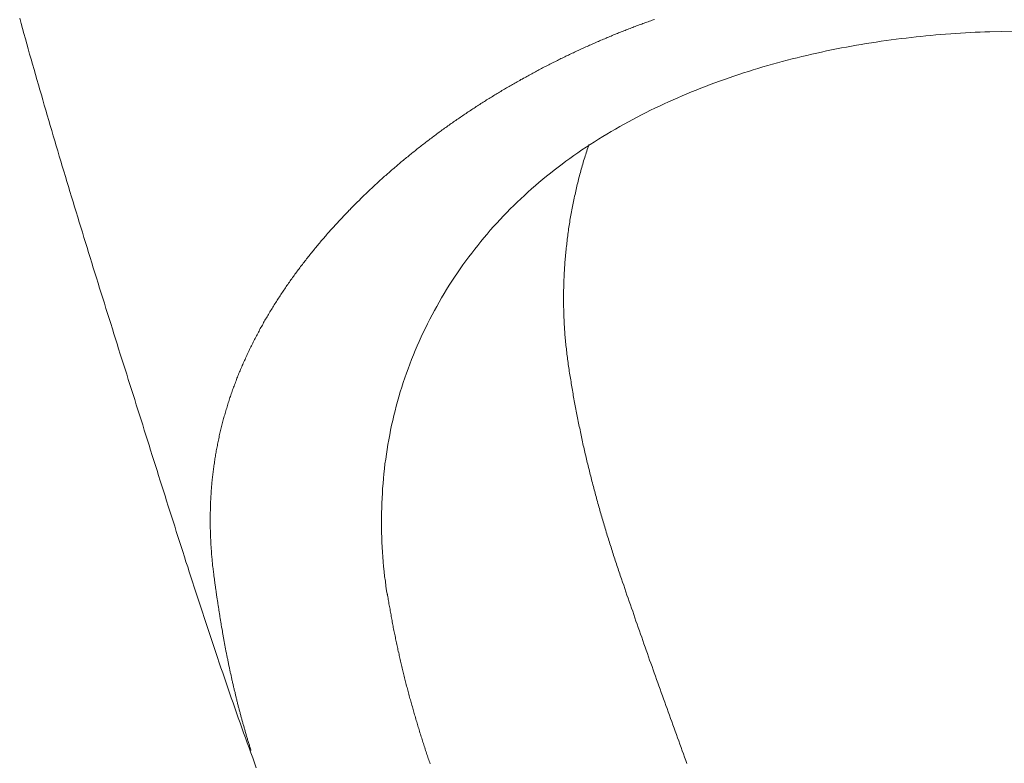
# Model space of a CAD drawing. Header units: millimetres. Extents: x -2274 to 12297, y -16157 to 26321.
# Tile 230 of 256: x -500 to -492, y -840 to -833. Entities that reach past the tile are written whole.
import ezdxf

# ---------------------------------------------------------------- set-up
doc = ezdxf.new("R2010")
doc.units = ezdxf.units.MM

msp = doc.modelspace()

# ---------------------------------------------------------------- linework, layer by layer
at = {"color": 253, "linetype": 'ByBlock', "lineweight": 13}
msp.add_lwpolyline([(-485.1129, -833.2492, 0.00723), (-491.8735, -833.3469)], format="xyb", dxfattribs=at)
at = {"color": 253, "lineweight": 13}
for points in [[(-498.3085, -839.8046, 0), (-498.3245, -839.7609, 0), (-498.3405, -839.7172, 0), (-498.3565, -839.6734, 0), (-498.3725, -839.6296, 0), (-498.3885, -839.5858, 0), (-498.4035, -839.542, 0), (-498.4195, -839.4981, 0), (-498.4355, -839.4542, 0), (-498.4505, -839.4103, 0), (-498.4665, -839.3664, 0), (-498.4815, -839.3224, 0), (-498.4975, -839.2785, 0), (-498.5125, -839.2345, 0), (-498.5285, -839.1905, 0), (-498.5435, -839.1464, 0), (-498.5585, -839.1024, 0), (-498.5735, -839.0583, 0), (-498.5885, -839.0142, 0), (-498.6035, -838.9701, 0), (-498.6185, -838.926, 0), (-498.6335, -838.8819, 0), (-498.6485, -838.8377, 0), (-498.6635, -838.7936, 0), (-498.6785, -838.7494, 0), (-498.6935, -838.7052, 0), (-498.7085, -838.661, 0), (-498.7225, -838.6167, 0), (-498.7375, -838.5725, 0), (-498.7525, -838.5282, 0), (-498.7665, -838.484, 0), (-498.7815, -838.4397, 0), (-498.7955, -838.3954, 0), (-498.8105, -838.3511, 0), (-498.8245, -838.3067, 0), (-498.8395, -838.2624, 0), (-498.8535, -838.2181, 0), (-498.8675, -838.1737, 0), (-498.8825, -838.1294, 0), (-498.8965, -838.085, 0), (-498.9105, -838.0406, 0), (-498.9255, -837.9962, 0), (-498.9395, -837.9518, 0), (-498.9535, -837.9074, 0), (-498.9675, -837.863, 0), (-498.9825, -837.8186, 0), (-498.9965, -837.7742, 0), (-499.0105, -837.7298, 0), (-499.0245, -837.6853, 0), (-499.0385, -837.6409, 0), (-499.0525, -837.5964, 0), (-499.0665, -837.552, 0), (-499.0805, -837.5075, 0), (-499.0955, -837.4631, 0), (-499.1095, -837.4186, 0), (-499.1235, -837.3742, 0), (-499.1375, -837.3297, 0), (-499.1515, -837.2852, 0), (-499.1655, -837.2408, 0), (-499.1795, -837.1963, 0), (-499.1935, -837.1518, 0), (-499.2075, -837.1074, 0), (-499.2215, -837.0629, 0), (-499.2355, -837.0184, 0), (-499.2495, -836.974, 0), (-499.2635, -836.9295, 0), (-499.2775, -836.885, 0), (-499.2915, -836.8406, 0), (-499.3055, -836.7961, 0), (-499.3195, -836.7516, 0), (-499.3335, -836.7072, 0), (-499.3475, -836.6627, 0), (-499.3615, -836.6182, 0), (-499.3755, -836.5738, 0), (-499.3895, -836.5293, 0), (-499.4035, -836.4849, 0), (-499.4175, -836.4404, 0), (-499.4315, -836.3959, 0), (-499.4455, -836.3515, 0), (-499.4605, -836.307, 0), (-499.4745, -836.2625, 0), (-499.4885, -836.2181, 0), (-499.5025, -836.1736, 0), (-499.5165, -836.1291, 0), (-499.5295, -836.0847, 0), (-499.5435, -836.0402, 0), (-499.5575, -835.9957, 0), (-499.5715, -835.9512, 0), (-499.5855, -835.9068, 0), (-499.5995, -835.8623, 0), (-499.6135, -835.8178, 0), (-499.6275, -835.7733, 0), (-499.6415, -835.7288, 0), (-499.6555, -835.6843, 0), (-499.6695, -835.6398, 0), (-499.6835, -835.5953, 0), (-499.6965, -835.5508, 0), (-499.7105, -835.5063, 0), (-499.7245, -835.4618, 0), (-499.7385, -835.4173, 0), (-499.7525, -835.3727, 0), (-499.7655, -835.3282, 0), (-499.7795, -835.2837, 0), (-499.7935, -835.2391, 0), (-499.8075, -835.1946, 0), (-499.8205, -835.1501, 0), (-499.8345, -835.1055, 0), (-499.8485, -835.0609, 0), (-499.8615, -835.0164, 0), (-499.8755, -834.9718, 0), (-499.8895, -834.9272, 0), (-499.9025, -834.8827, 0), (-499.9165, -834.8381, 0), (-499.9295, -834.7935, 0), (-499.9435, -834.7489, 0), (-499.9565, -834.7043, 0), (-499.9705, -834.6596, 0), (-499.9835, -834.615, 0), (-499.9975, -834.5704, 0), (-500.0105, -834.5258, 0), (-500.0235, -834.4811, 0), (-500.0375, -834.4365, 0), (-500.0505, -834.3918, 0), (-500.0635, -834.3471, 0), (-500.0765, -834.3024, 0), (-500.0905, -834.2578, 0), (-500.1035, -834.2131, 0), (-500.1165, -834.1684, 0), (-500.1295, -834.1236, 0), (-500.1425, -834.0789, 0), (-500.1555, -834.0342, 0), (-500.1685, -833.9895, 0), (-500.1815, -833.9447, 0), (-500.1945, -833.8999, 0), (-500.2075, -833.8552, 0), (-500.2205, -833.8104, 0), (-500.2335, -833.7656, 0), (-500.2465, -833.7208, 0), (-500.2585, -833.676, 0), (-500.2715, -833.6312, 0), (-500.2845, -833.5863, 0), (-500.2975, -833.5415, 0), (-500.3095, -833.4966, 0), (-500.3225, -833.4518, 0), (-500.3345, -833.4069, 0), (-500.3475, -833.362, 0), (-500.3595, -833.3171, 0), (-500.3725, -833.2722, 0), (-500.3845, -833.2273, 0)], [(-494.8145, -833.2374, 0), (-494.8255, -833.2414, 0), (-494.8365, -833.2454, 0), (-494.8485, -833.2495, 0), (-494.8595, -833.2535, 0), (-494.8705, -833.2576, 0), (-494.8825, -833.2617, 0), (-494.8935, -833.2659, 0), (-494.9045, -833.27, 0), (-494.9165, -833.2741, 0), (-494.9275, -833.2783, 0), (-494.9385, -833.2825, 0), (-494.9495, -833.2867, 0), (-494.9615, -833.2909, 0), (-494.9725, -833.2952, 0), (-494.9835, -833.2994, 0), (-494.9955, -833.3037, 0), (-495.0065, -833.308, 0), (-495.0175, -833.3123, 0), (-495.0285, -833.3167, 0), (-495.0395, -833.321, 0), (-495.0515, -833.3254, 0), (-495.0625, -833.3298, 0), (-495.0735, -833.3342, 0), (-495.0845, -833.3386, 0), (-495.0955, -833.343, 0), (-495.1075, -833.3475, 0), (-495.1185, -833.3519, 0), (-495.1295, -833.3564, 0), (-495.1405, -833.3609, 0), (-495.1515, -833.3654, 0), (-495.1625, -833.37, 0), (-495.1745, -833.3745, 0), (-495.1855, -833.3791, 0), (-495.1965, -833.3837, 0), (-495.2075, -833.3883, 0), (-495.2185, -833.3929, 0), (-495.2295, -833.3976, 0), (-495.2405, -833.4023, 0), (-495.2515, -833.4069, 0), (-495.2625, -833.4116, 0), (-495.2745, -833.4164, 0), (-495.2855, -833.4211, 0), (-495.2965, -833.4258, 0), (-495.3075, -833.4306, 0), (-495.3185, -833.4354, 0), (-495.3295, -833.4402, 0), (-495.3405, -833.445, 0), (-495.3515, -833.4499, 0), (-495.3625, -833.4547, 0), (-495.3735, -833.4596, 0), (-495.3845, -833.4645, 0), (-495.3955, -833.4694, 0), (-495.4065, -833.4743, 0), (-495.4175, -833.4793, 0), (-495.4285, -833.4842, 0), (-495.4395, -833.4892, 0), (-495.4505, -833.4942, 0), (-495.4615, -833.4992, 0), (-495.4725, -833.5042, 0), (-495.4835, -833.5093, 0), (-495.4935, -833.5144, 0), (-495.5045, -833.5194, 0), (-495.5155, -833.5245, 0), (-495.5265, -833.5297, 0), (-495.5375, -833.5348, 0), (-495.5485, -833.54, 0), (-495.5595, -833.5451, 0), (-495.5705, -833.5503, 0), (-495.5815, -833.5555, 0), (-495.5915, -833.5608, 0), (-495.6025, -833.566, 0), (-495.6135, -833.5713, 0), (-495.6245, -833.5765, 0), (-495.6355, -833.5818, 0), (-495.6455, -833.5871, 0), (-495.6565, -833.5925, 0), (-495.6675, -833.5978, 0), (-495.6785, -833.6032, 0), (-495.6895, -833.6086, 0), (-495.6995, -833.614, 0), (-495.7105, -833.6194, 0), (-495.7215, -833.6248, 0), (-495.7325, -833.6303, 0), (-495.7425, -833.6358, 0), (-495.7535, -833.6412, 0), (-495.7645, -833.6467, 0), (-495.7745, -833.6523, 0), (-495.7855, -833.6578, 0), (-495.7965, -833.6634, 0), (-495.8065, -833.669, 0), (-495.8175, -833.6745, 0), (-495.8285, -833.6802, 0), (-495.8385, -833.6858, 0), (-495.8495, -833.6914, 0), (-495.8605, -833.6971, 0), (-495.8705, -833.7028, 0), (-495.8815, -833.7085, 0), (-495.8915, -833.7142, 0), (-495.9025, -833.7199, 0), (-495.9135, -833.7257, 0), (-495.9235, -833.7315, 0), (-495.9345, -833.7372, 0), (-495.9445, -833.7431, 0), (-495.9555, -833.7489, 0), (-495.9655, -833.7547, 0), (-495.9765, -833.7606, 0), (-495.9865, -833.7664, 0), (-495.9975, -833.7723, 0), (-496.0075, -833.7782, 0), (-496.0185, -833.7842, 0), (-496.0285, -833.7901, 0), (-496.0395, -833.7961, 0), (-496.0495, -833.8021, 0), (-496.0605, -833.8081, 0), (-496.0705, -833.8141, 0), (-496.0815, -833.8201, 0), (-496.0915, -833.8262, 0), (-496.1015, -833.8322, 0), (-496.1125, -833.8383, 0), (-496.1225, -833.8444, 0), (-496.1325, -833.8505, 0), (-496.1435, -833.8567, 0), (-496.1535, -833.8628, 0), (-496.1635, -833.869, 0), (-496.1745, -833.8752, 0), (-496.1845, -833.8814, 0), (-496.1945, -833.8876, 0), (-496.2055, -833.8939, 0), (-496.2155, -833.9001, 0), (-496.2255, -833.9064, 0), (-496.2365, -833.9127, 0), (-496.2465, -833.919, 0), (-496.2565, -833.9253, 0), (-496.2665, -833.9317, 0), (-496.2765, -833.9381, 0), (-496.2875, -833.9444, 0), (-496.2975, -833.9508, 0), (-496.3075, -833.9573, 0), (-496.3175, -833.9637, 0), (-496.3275, -833.9701, 0), (-496.3375, -833.9766, 0), (-496.3485, -833.9831, 0), (-496.3585, -833.9896, 0), (-496.3685, -833.9961, 0), (-496.3785, -834.0027, 0), (-496.3885, -834.0092, 0), (-496.3985, -834.0158, 0), (-496.4085, -834.0224, 0), (-496.4185, -834.029, 0), (-496.4285, -834.0356, 0), (-496.4385, -834.0423, 0), (-496.4485, -834.0489, 0), (-496.4585, -834.0556, 0), (-496.4685, -834.0623, 0), (-496.4785, -834.069, 0), (-496.4885, -834.0758, 0), (-496.4985, -834.0825, 0), (-496.5085, -834.0893, 0), (-496.5185, -834.0961, 0), (-496.5285, -834.1029, 0), (-496.5385, -834.1097, 0), (-496.5485, -834.1165, 0), (-496.5585, -834.1234, 0), (-496.5685, -834.1303, 0), (-496.5785, -834.1372, 0), (-496.5875, -834.1441, 0), (-496.5975, -834.151, 0), (-496.6075, -834.1579, 0), (-496.6175, -834.1649, 0), (-496.6275, -834.1719, 0), (-496.6375, -834.1789, 0), (-496.6465, -834.1859, 0), (-496.6565, -834.1929, 0), (-496.6665, -834.2, 0), (-496.6765, -834.207, 0), (-496.6855, -834.2141, 0), (-496.6955, -834.2212, 0), (-496.7055, -834.2283, 0), (-496.7145, -834.2355, 0), (-496.7245, -834.2426, 0), (-496.7345, -834.2498, 0), (-496.7435, -834.257, 0), (-496.7535, -834.2642, 0), (-496.7635, -834.2714, 0), (-496.7725, -834.2787, 0), (-496.7825, -834.2859, 0), (-496.7915, -834.2932, 0), (-496.8015, -834.3005, 0), (-496.8115, -834.3078, 0), (-496.8205, -834.3151, 0), (-496.8305, -834.3225, 0), (-496.8395, -834.3298, 0), (-496.8495, -834.3372, 0), (-496.8585, -834.3446, 0), (-496.8685, -834.352, 0), (-496.8775, -834.3595, 0), (-496.8875, -834.3669, 0), (-496.8965, -834.3744, 0), (-496.9065, -834.3819, 0), (-496.9155, -834.3894, 0), (-496.9245, -834.3969, 0), (-496.9345, -834.4044, 0), (-496.9435, -834.412, 0), (-496.9525, -834.4196, 0), (-496.9625, -834.4272, 0), (-496.9715, -834.4348, 0), (-496.9805, -834.4424, 0), (-496.9905, -834.45, 0), (-496.9995, -834.4577, 0), (-497.0085, -834.4654, 0), (-497.0185, -834.4731, 0), (-497.0275, -834.4808, 0), (-497.0365, -834.4885, 0), (-497.0455, -834.4962, 0), (-497.0545, -834.504, 0), (-497.0645, -834.5118, 0), (-497.0735, -834.5196, 0), (-497.0825, -834.5274, 0), (-497.0915, -834.5352, 0), (-497.1005, -834.5431, 0), (-497.1095, -834.551, 0), (-497.1185, -834.5588, 0), (-497.1285, -834.5667, 0), (-497.1375, -834.5747, 0), (-497.1465, -834.5826, 0), (-497.1555, -834.5905, 0), (-497.1645, -834.5985, 0), (-497.1735, -834.6065, 0), (-497.1825, -834.6145, 0), (-497.1915, -834.6225, 0), (-497.2005, -834.6306, 0), (-497.2095, -834.6386, 0), (-497.2185, -834.6467, 0), (-497.2265, -834.6548, 0), (-497.2355, -834.6629, 0), (-497.2445, -834.671, 0), (-497.2535, -834.6791, 0), (-497.2625, -834.6873, 0), (-497.2715, -834.6955, 0), (-497.2805, -834.7037, 0), (-497.2885, -834.7119, 0), (-497.2975, -834.7201, 0), (-497.3065, -834.7284, 0), (-497.3155, -834.7366, 0), (-497.3235, -834.7449, 0), (-497.3325, -834.7532, 0), (-497.3415, -834.7615, 0), (-497.3505, -834.7698, 0), (-497.3585, -834.7782, 0), (-497.3675, -834.7866, 0), (-497.3765, -834.7949, 0), (-497.3845, -834.8033, 0), (-497.3935, -834.8118, 0), (-497.4015, -834.8202, 0), (-497.4105, -834.8287, 0), (-497.4195, -834.8371, 0), (-497.4275, -834.8456, 0), (-497.4365, -834.8541, 0), (-497.4445, -834.8627, 0), (-497.4535, -834.8712, 0), (-497.4615, -834.8798, 0), (-497.4695, -834.8883, 0), (-497.4785, -834.8969, 0), (-497.4865, -834.9055, 0), (-497.4955, -834.9142, 0), (-497.5035, -834.9228, 0), (-497.5115, -834.9315, 0), (-497.5205, -834.9402, 0), (-497.5285, -834.9489, 0), (-497.5365, -834.9576, 0), (-497.5455, -834.9663, 0), (-497.5535, -834.9751, 0), (-497.5615, -834.9838, 0), (-497.5695, -834.9926, 0), (-497.5785, -835.0014, 0), (-497.5865, -835.0103, 0), (-497.5945, -835.0191, 0), (-497.6025, -835.028, 0), (-497.6105, -835.0369, 0), (-497.6185, -835.0458, 0), (-497.6265, -835.0547, 0), (-497.6355, -835.0636, 0), (-497.6435, -835.0725, 0), (-497.6515, -835.0815, 0), (-497.6595, -835.0905, 0), (-497.6675, -835.0995, 0), (-497.6755, -835.1085, 0), (-497.6835, -835.1176, 0), (-497.6915, -835.1266, 0), (-497.6985, -835.1357, 0), (-497.7065, -835.1448, 0), (-497.7145, -835.1539, 0), (-497.7225, -835.163, 0), (-497.7305, -835.1722, 0), (-497.7385, -835.1813, 0), (-497.7465, -835.1905, 0), (-497.7535, -835.1997, 0), (-497.7615, -835.2089, 0), (-497.7695, -835.2182, 0), (-497.7765, -835.2274, 0), (-497.7845, -835.2367, 0), (-497.7925, -835.246, 0), (-497.7995, -835.2553, 0), (-497.8075, -835.2646, 0), (-497.8155, -835.2739, 0), (-497.8225, -835.2833, 0), (-497.8305, -835.2927, 0), (-497.8375, -835.3021, 0), (-497.8455, -835.3115, 0), (-497.8525, -835.3209, 0), (-497.8605, -835.3303, 0), (-497.8675, -835.3398, 0), (-497.8755, -835.3493, 0), (-497.8825, -835.3588, 0), (-497.8895, -835.3683, 0), (-497.8975, -835.3778, 0), (-497.9045, -835.3874, 0), (-497.9115, -835.397, 0), (-497.9195, -835.4066, 0), (-497.9265, -835.4162, 0), (-497.9335, -835.4258, 0), (-497.9405, -835.4354, 0), (-497.9475, -835.4451, 0), (-497.9555, -835.4548, 0), (-497.9625, -835.4645, 0), (-497.9695, -835.4742, 0), (-497.9765, -835.4839, 0), (-497.9835, -835.4937, 0), (-497.9905, -835.5034, 0), (-497.9975, -835.5132, 0), (-498.0045, -835.523, 0), (-498.0115, -835.5328, 0), (-498.0185, -835.5427, 0), (-498.0255, -835.5525, 0), (-498.0325, -835.5624, 0), (-498.0395, -835.5723, 0), (-498.0455, -835.5822, 0), (-498.0525, -835.5921, 0), (-498.0595, -835.6021, 0), (-498.0665, -835.612, 0), (-498.0725, -835.622, 0), (-498.0795, -835.632, 0), (-498.0865, -835.642, 0), (-498.0925, -835.6521, 0), (-498.0995, -835.6621, 0), (-498.1065, -835.6722, 0), (-498.1125, -835.6823, 0), (-498.1195, -835.6924, 0), (-498.1255, -835.7025, 0), (-498.1325, -835.7127, 0), (-498.1385, -835.7229, 0), (-498.1455, -835.733, 0), (-498.1515, -835.7432, 0), (-498.1575, -835.7535, 0), (-498.1645, -835.7637, 0), (-498.1705, -835.774, 0), (-498.1765, -835.7842, 0), (-498.1835, -835.7945, 0), (-498.1895, -835.8049, 0), (-498.1955, -835.8152, 0), (-498.2015, -835.8255, 0), (-498.2075, -835.8359, 0), (-498.2135, -835.8463, 0), (-498.2195, -835.8567, 0), (-498.2265, -835.8671, 0), (-498.2325, -835.8775, 0), (-498.2385, -835.888, 0), (-498.2445, -835.8985, 0), (-498.2495, -835.909, 0), (-498.2555, -835.9195, 0), (-498.2615, -835.93, 0), (-498.2675, -835.9405, 0), (-498.2735, -835.9511, 0), (-498.2795, -835.9617, 0), (-498.2845, -835.9723, 0), (-498.2905, -835.9829, 0), (-498.2965, -835.9935, 0), (-498.3015, -836.0041, 0), (-498.3075, -836.0148, 0), (-498.3135, -836.0255, 0), (-498.3185, -836.0362, 0), (-498.3245, -836.0469, 0), (-498.3295, -836.0576, 0), (-498.3355, -836.0684, 0), (-498.3405, -836.0791, 0), (-498.3455, -836.0899, 0), (-498.3515, -836.1007, 0), (-498.3565, -836.1115, 0), (-498.3615, -836.1223, 0), (-498.3675, -836.1332, 0), (-498.3725, -836.144, 0), (-498.3775, -836.1549, 0), (-498.3825, -836.1658, 0), (-498.3875, -836.1767, 0), (-498.3925, -836.1876, 0), (-498.3975, -836.1986, 0), (-498.4025, -836.2095, 0), (-498.4075, -836.2205, 0), (-498.4125, -836.2315, 0), (-498.4175, -836.2425, 0), (-498.4225, -836.2535, 0), (-498.4275, -836.2645, 0), (-498.4325, -836.2756, 0), (-498.4365, -836.2866, 0), (-498.4415, -836.2977, 0), (-498.4465, -836.3088, 0), (-498.4505, -836.3199, 0), (-498.4555, -836.331, 0), (-498.4605, -836.3422, 0), (-498.4645, -836.3533, 0), (-498.4695, -836.3645, 0), (-498.4735, -836.3757, 0), (-498.4785, -836.3869, 0), (-498.4825, -836.3981, 0), (-498.4865, -836.4093, 0), (-498.4915, -836.4205, 0), (-498.4955, -836.4318, 0), (-498.4995, -836.4431, 0), (-498.5035, -836.4543, 0), (-498.5075, -836.4656, 0), (-498.5115, -836.4769, 0), (-498.5165, -836.4883, 0), (-498.5205, -836.4996, 0), (-498.5245, -836.511, 0), (-498.5285, -836.5223, 0), (-498.5315, -836.5337, 0), (-498.5355, -836.5451, 0), (-498.5395, -836.5565, 0), (-498.5435, -836.5679, 0), (-498.5475, -836.5794, 0), (-498.5505, -836.5908, 0), (-498.5545, -836.6023, 0), (-498.5585, -836.6138, 0), (-498.5615, -836.6252, 0), (-498.5655, -836.6367, 0), (-498.5685, -836.6483, 0), (-498.5725, -836.6598, 0), (-498.5755, -836.6713, 0), (-498.5795, -836.6829, 0), (-498.5825, -836.6944, 0), (-498.5855, -836.706, 0), (-498.5895, -836.7176, 0), (-498.5925, -836.7292, 0), (-498.5955, -836.7408, 0), (-498.5985, -836.7524, 0), (-498.6015, -836.7641, 0), (-498.6045, -836.7757, 0), (-498.6075, -836.7874, 0), (-498.6105, -836.799, 0), (-498.6135, -836.8107, 0), (-498.6165, -836.8224, 0), (-498.6195, -836.8341, 0), (-498.6225, -836.8458, 0), (-498.6255, -836.8575, 0), (-498.6275, -836.8693, 0), (-498.6305, -836.881, 0), (-498.6335, -836.8928, 0), (-498.6355, -836.9045, 0), (-498.6385, -836.9163, 0), (-498.6405, -836.9281, 0), (-498.6435, -836.9399, 0), (-498.6455, -836.9517, 0), (-498.6485, -836.9635, 0), (-498.6505, -836.9753, 0), (-498.6525, -836.9871, 0), (-498.6545, -836.999, 0), (-498.6575, -837.0108, 0), (-498.6595, -837.0227, 0), (-498.6615, -837.0345, 0), (-498.6635, -837.0464, 0), (-498.6655, -837.0582, 0), (-498.6675, -837.0701, 0), (-498.6695, -837.082, 0), (-498.6715, -837.0939, 0), (-498.6735, -837.1058, 0), (-498.6755, -837.1177, 0), (-498.6765, -837.1296, 0), (-498.6785, -837.1415, 0), (-498.6805, -837.1535, 0), (-498.6815, -837.1654, 0), (-498.6835, -837.1773, 0), (-498.6855, -837.1893, 0), (-498.6865, -837.2012, 0), (-498.6885, -837.2132, 0), (-498.6895, -837.2251, 0), (-498.6905, -837.2371, 0), (-498.6925, -837.2491, 0), (-498.6935, -837.2611, 0), (-498.6945, -837.273, 0), (-498.6965, -837.285, 0), (-498.6975, -837.297, 0), (-498.6985, -837.309, 0), (-498.6995, -837.321, 0), (-498.7005, -837.333, 0), (-498.7015, -837.345, 0), (-498.7025, -837.357, 0), (-498.7035, -837.369, 0), (-498.7045, -837.381, 0), (-498.7055, -837.393, 0), (-498.7055, -837.405, 0), (-498.7065, -837.4171, 0), (-498.7075, -837.4291, 0), (-498.7075, -837.4411, 0), (-498.7085, -837.4531, 0), (-498.7095, -837.4652, 0), (-498.7095, -837.4772, 0), (-498.7105, -837.4892, 0), (-498.7105, -837.5013, 0), (-498.7115, -837.5133, 0), (-498.7115, -837.5253, 0), (-498.7115, -837.5374, 0), (-498.7115, -837.5494, 0), (-498.7125, -837.5615, 0), (-498.7125, -837.5735, 0), (-498.7125, -837.5855, 0), (-498.7125, -837.5976, 0), (-498.7125, -837.6096, 0), (-498.7125, -837.6217, 0), (-498.7125, -837.6337, 0), (-498.7125, -837.6458, 0), (-498.7125, -837.6578, 0), (-498.7125, -837.6699, 0), (-498.7125, -837.6819, 0), (-498.7125, -837.6939, 0), (-498.7125, -837.706, 0), (-498.7115, -837.718, 0), (-498.7115, -837.7301, 0), (-498.7115, -837.7421, 0), (-498.7105, -837.7541, 0), (-498.7105, -837.7662, 0), (-498.7095, -837.7782, 0), (-498.7095, -837.7902, 0), (-498.7085, -837.8023, 0), (-498.7085, -837.8143, 0), (-498.7075, -837.8263, 0), (-498.7065, -837.8384, 0), (-498.7065, -837.8504, 0), (-498.7055, -837.8624, 0), (-498.7045, -837.8744, 0), (-498.7035, -837.8864, 0), (-498.7025, -837.8984, 0), (-498.7015, -837.9105, 0), (-498.7015, -837.9225, 0), (-498.7005, -837.9345, 0), (-498.6995, -837.9465, 0), (-498.6985, -837.9585, 0), (-498.6965, -837.9704, 0), (-498.6955, -837.9824, 0), (-498.6945, -837.9944, 0), (-498.6935, -838.0064, 0), (-498.6925, -838.0184, 0), (-498.6915, -838.0304, 0), (-498.6895, -838.0423, 0), (-498.6885, -838.0543, 0), (-498.6875, -838.0663, 0), (-498.6855, -838.0782, 0), (-498.6845, -838.0902, 0), (-498.6825, -838.1021, 0), (-498.6815, -838.114, 0)], [(-497.1585, -838.2934, 0), (-497.1655, -838.2513, 0), (-497.1715, -838.209, 0), (-497.1765, -838.1667, 0), (-497.1825, -838.1242, 0), (-497.1865, -838.0817, 0), (-497.1915, -838.0391, 0), (-497.1955, -837.9965, 0), (-497.1985, -837.9537, 0), (-497.2015, -837.911, 0), (-497.2045, -837.8681, 0), (-497.2065, -837.8253, 0), (-497.2075, -837.7823, 0), (-497.2095, -837.7394, 0), (-497.2095, -837.6964, 0), (-497.2105, -837.6534, 0), (-497.2105, -837.6104, 0), (-497.2095, -837.5674, 0), (-497.2085, -837.5244, 0), (-497.2075, -837.4814, 0), (-497.2055, -837.4384, 0), (-497.2025, -837.3954, 0), (-497.2005, -837.3524, 0), (-497.1965, -837.3094, 0), (-497.1935, -837.2665, 0), (-497.1885, -837.2237, 0), (-497.1845, -837.1808, 0), (-497.1795, -837.1381, 0), (-497.1735, -837.0953, 0), (-497.1675, -837.0527, 0), (-497.1605, -837.0101, 0), (-497.1535, -836.9676, 0), (-497.1465, -836.9252, 0), (-497.1385, -836.8828, 0), (-497.1305, -836.8406, 0), (-497.1215, -836.7984, 0), (-497.1115, -836.7564, 0), (-497.1015, -836.7144, 0), (-497.0915, -836.6726, 0), (-497.0805, -836.6309, 0), (-497.0695, -836.5894, 0), (-497.0575, -836.5479, 0), (-497.0455, -836.5067, 0), (-497.0325, -836.4655, 0), (-497.0195, -836.4245, 0), (-497.0055, -836.3837, 0), (-496.9915, -836.343, 0), (-496.9775, -836.3025, 0), (-496.9625, -836.2622, 0), (-496.9465, -836.222, 0), (-496.9305, -836.182, 0), (-496.9145, -836.1422, 0), (-496.8975, -836.1026, 0), (-496.8795, -836.0632, 0), (-496.8625, -836.024, 0), (-496.8435, -835.985, 0), (-496.8255, -835.9461, 0), (-496.8065, -835.9075, 0), (-496.7865, -835.8691, 0), (-496.7665, -835.831, 0), (-496.7465, -835.793, 0), (-496.7255, -835.7553, 0), (-496.7045, -835.7178, 0), (-496.6825, -835.6806, 0), (-496.6605, -835.6436, 0), (-496.6385, -835.6068, 0), (-496.6155, -835.5703, 0), (-496.5925, -835.5341, 0), (-496.5685, -835.4981, 0), (-496.5445, -835.4624, 0), (-496.5205, -835.4269, 0), (-496.4955, -835.3918, 0), (-496.4705, -835.3569, 0), (-496.4445, -835.3222, 0), (-496.4185, -835.2879, 0), (-496.3925, -835.2539, 0), (-496.3655, -835.2202, 0), (-496.3385, -835.1867, 0), (-496.3115, -835.1536, 0), (-496.2835, -835.1208, 0), (-496.2555, -835.0883, 0), (-496.2275, -835.0561, 0), (-496.1985, -835.0243, 0), (-496.1695, -834.9927, 0), (-496.1405, -834.9615, 0), (-496.1105, -834.9307, 0), (-496.0805, -834.9002, 0), (-496.0495, -834.87, 0), (-496.0195, -834.8401, 0), (-495.9885, -834.8106, 0), (-495.9565, -834.7815, 0), (-495.9255, -834.7526, 0), (-495.8935, -834.7241, 0), (-495.8605, -834.6959, 0), (-495.8285, -834.668, 0), (-495.7955, -834.6405, 0), (-495.7625, -834.6133, 0), (-495.7285, -834.5864, 0), (-495.6945, -834.5598, 0), (-495.6605, -834.5336, 0), (-495.6265, -834.5077, 0), (-495.5925, -834.4821, 0), (-495.5575, -834.4568, 0), (-495.5225, -834.4318, 0), (-495.4865, -834.4072, 0), (-495.4515, -834.3828, 0), (-495.4155, -834.3588, 0), (-495.3795, -834.3351, 0), (-495.3425, -834.3117, 0), (-495.3065, -834.2886, 0), (-495.2695, -834.2659, 0), (-495.2325, -834.2434, 0), (-495.1955, -834.2212, 0), (-495.1575, -834.1994, 0), (-495.1205, -834.1778, 0), (-495.0825, -834.1566, 0), (-495.0445, -834.1357, 0), (-495.0055, -834.115, 0), (-494.9675, -834.0947, 0), (-494.9285, -834.0747, 0), (-494.8895, -834.0549, 0), (-494.8505, -834.0355, 0), (-494.8115, -834.0163, 0), (-494.7715, -833.9975, 0), (-494.7315, -833.9789, 0), (-494.6925, -833.9607, 0), (-494.6525, -833.9427, 0), (-494.6115, -833.925, 0), (-494.5715, -833.9076, 0), (-494.5315, -833.8905, 0), (-494.4905, -833.8737, 0), (-494.4495, -833.8572, 0), (-494.4085, -833.8409, 0), (-494.3675, -833.825, 0), (-494.3265, -833.8093, 0), (-494.2845, -833.7939, 0), (-494.2435, -833.7788, 0), (-494.2015, -833.7639, 0), (-494.1605, -833.7494, 0), (-494.1185, -833.7351, 0), (-494.0765, -833.7211, 0), (-494.0345, -833.7073, 0), (-493.9915, -833.6939, 0), (-493.9495, -833.6807, 0), (-493.9075, -833.6678, 0), (-493.8645, -833.6551, 0), (-493.8215, -833.6428, 0), (-493.7795, -833.6307, 0), (-493.7365, -833.6188, 0), (-493.6935, -833.6072, 0), (-493.6505, -833.5959, 0), (-493.6075, -833.5849, 0), (-493.5645, -833.5741, 0), (-493.5215, -833.5636, 0), (-493.4785, -833.5533, 0), (-493.4345, -833.5433, 0), (-493.3915, -833.5335, 0), (-493.3485, -833.5241, 0), (-493.3045, -833.5148, 0), (-493.2615, -833.5058, 0), (-493.2185, -833.4971, 0), (-493.1745, -833.4886, 0), (-493.1305, -833.4804, 0), (-493.0875, -833.4724, 0), (-493.0435, -833.4647, 0), (-493.0005, -833.4572, 0), (-492.9565, -833.45, 0), (-492.9125, -833.443, 0), (-492.8695, -833.4363, 0), (-492.8255, -833.4298, 0), (-492.7825, -833.4235, 0), (-492.7385, -833.4175, 0), (-492.6945, -833.4117, 0), (-492.6515, -833.4062, 0), (-492.6075, -833.4009, 0), (-492.5645, -833.3958, 0), (-492.5205, -833.391, 0), (-492.4775, -833.3864, 0), (-492.4335, -833.382, 0), (-492.3905, -833.3779, 0), (-492.3465, -833.374, 0), (-492.3035, -833.3703, 0), (-492.2605, -833.3669, 0), (-492.2165, -833.3637, 0), (-492.1735, -833.3607, 0), (-492.1305, -833.3579, 0), (-492.0875, -833.3554, 0), (-492.0445, -833.3531, 0), (-492.0015, -833.351, 0), (-491.9585, -833.3491, 0), (-491.9165, -833.3475, 0), (-491.8735, -833.346, 0)], [(-495.5735, -836.2489, 0), (-495.5755, -836.234, 0), (-495.5775, -836.2189, 0), (-495.5795, -836.2039, 0), (-495.5815, -836.1889, 0), (-495.5835, -836.1738, 0), (-495.5855, -836.1588, 0), (-495.5875, -836.1437, 0), (-495.5885, -836.1286, 0), (-495.5905, -836.1135, 0), (-495.5925, -836.0984, 0), (-495.5935, -836.0833, 0), (-495.5955, -836.0682, 0), (-495.5965, -836.0531, 0), (-495.5975, -836.0379, 0), (-495.5995, -836.0227, 0), (-495.6005, -836.0076, 0), (-495.6015, -835.9924, 0), (-495.6025, -835.9772, 0), (-495.6035, -835.962, 0), (-495.6045, -835.9468, 0), (-495.6055, -835.9316, 0), (-495.6065, -835.9164, 0), (-495.6075, -835.9011, 0), (-495.6085, -835.8859, 0), (-495.6085, -835.8707, 0), (-495.6095, -835.8554, 0), (-495.6105, -835.8402, 0), (-495.6105, -835.8249, 0), (-495.6115, -835.8096, 0), (-495.6115, -835.7944, 0), (-495.6115, -835.7791, 0), (-495.6125, -835.7638, 0), (-495.6125, -835.7485, 0), (-495.6125, -835.7332, 0), (-495.6125, -835.7179, 0), (-495.6125, -835.7026, 0), (-495.6125, -835.6873, 0), (-495.6125, -835.672, 0), (-495.6125, -835.6567, 0), (-495.6125, -835.6414, 0), (-495.6125, -835.6261, 0), (-495.6125, -835.6108, 0), (-495.6115, -835.5955, 0), (-495.6115, -835.5802, 0), (-495.6115, -835.5648, 0), (-495.6105, -835.5495, 0), (-495.6105, -835.5342, 0), (-495.6095, -835.5189, 0), (-495.6085, -835.5036, 0), (-495.6085, -835.4883, 0), (-495.6075, -835.473, 0), (-495.6065, -835.4576, 0), (-495.6055, -835.4423, 0), (-495.6045, -835.427, 0), (-495.6035, -835.4117, 0), (-495.6025, -835.3964, 0), (-495.6015, -835.3811, 0), (-495.6005, -835.3658, 0), (-495.5995, -835.3505, 0), (-495.5985, -835.3352, 0), (-495.5965, -835.3199, 0), (-495.5955, -835.3046, 0), (-495.5935, -835.2894, 0), (-495.5925, -835.2741, 0), (-495.5905, -835.2588, 0), (-495.5895, -835.2436, 0), (-495.5875, -835.2283, 0), (-495.5855, -835.2131, 0), (-495.5845, -835.1978, 0), (-495.5825, -835.1826, 0), (-495.5805, -835.1673, 0), (-495.5785, -835.1521, 0), (-495.5765, -835.1369, 0), (-495.5745, -835.1217, 0), (-495.5725, -835.1065, 0), (-495.5705, -835.0913, 0), (-495.5685, -835.0761, 0), (-495.5655, -835.0609, 0), (-495.5635, -835.0458, 0), (-495.5615, -835.0306, 0), (-495.5585, -835.0155, 0), (-495.5565, -835.0004, 0), (-495.5535, -834.9852, 0), (-495.5515, -834.9701, 0), (-495.5485, -834.955, 0), (-495.5455, -834.9399, 0), (-495.5435, -834.9249, 0), (-495.5405, -834.9098, 0), (-495.5375, -834.8948, 0), (-495.5345, -834.8797, 0), (-495.5315, -834.8647, 0), (-495.5285, -834.8497, 0), (-495.5255, -834.8347, 0), (-495.5225, -834.8197, 0), (-495.5195, -834.8047, 0), (-495.5165, -834.7898, 0), (-495.5125, -834.7748, 0), (-495.5095, -834.7599, 0), (-495.5065, -834.745, 0), (-495.5025, -834.7301, 0), (-495.4995, -834.7152, 0), (-495.4955, -834.7004, 0), (-495.4925, -834.6855, 0), (-495.4885, -834.6707, 0), (-495.4845, -834.6559, 0), (-495.4805, -834.6411, 0), (-495.4775, -834.6263, 0), (-495.4735, -834.6116, 0), (-495.4695, -834.5969, 0), (-495.4655, -834.5821, 0), (-495.4615, -834.5674, 0), (-495.4575, -834.5528, 0), (-495.4535, -834.5381, 0), (-495.4495, -834.5235, 0), (-495.4445, -834.5089, 0), (-495.4405, -834.4943, 0), (-495.4365, -834.4797, 0), (-495.4315, -834.4651, 0), (-495.4275, -834.4506, 0), (-495.4225, -834.4361, 0), (-495.4185, -834.4216, 0), (-495.4135, -834.4072, 0), (-495.4095, -834.3927, 0), (-495.4045, -834.3783, 0), (-495.3995, -834.3639, 0), (-495.3945, -834.3495, 0), (-495.3905, -834.3352, 0)], [(-495.1055, -838.1453, 0), (-495.1105, -838.1308, 0), (-495.1155, -838.1162, 0), (-495.1205, -838.1017, 0), (-495.1245, -838.0871, 0), (-495.1295, -838.0725, 0), (-495.1345, -838.0579, 0), (-495.1395, -838.0433, 0), (-495.1445, -838.0287, 0), (-495.1495, -838.0141, 0), (-495.1545, -837.9995, 0), (-495.1595, -837.9849, 0), (-495.1635, -837.9703, 0), (-495.1685, -837.9556, 0), (-495.1735, -837.941, 0), (-495.1785, -837.9263, 0), (-495.1825, -837.9117, 0), (-495.1875, -837.897, 0), (-495.1925, -837.8823, 0), (-495.1965, -837.8677, 0), (-495.2015, -837.853, 0), (-495.2065, -837.8383, 0), (-495.2105, -837.8236, 0), (-495.2155, -837.8089, 0), (-495.2195, -837.7942, 0), (-495.2245, -837.7795, 0), (-495.2295, -837.7647, 0), (-495.2335, -837.75, 0), (-495.2385, -837.7353, 0), (-495.2425, -837.7205, 0), (-495.2465, -837.7058, 0), (-495.2515, -837.691, 0), (-495.2555, -837.6762, 0), (-495.2605, -837.6615, 0), (-495.2645, -837.6467, 0), (-495.2685, -837.6319, 0), (-495.2735, -837.6171, 0), (-495.2775, -837.6023, 0), (-495.2815, -837.5875, 0), (-495.2865, -837.5727, 0), (-495.2905, -837.5579, 0), (-495.2945, -837.543, 0), (-495.2985, -837.5282, 0), (-495.3025, -837.5134, 0), (-495.3075, -837.4985, 0), (-495.3115, -837.4837, 0), (-495.3155, -837.4688, 0), (-495.3195, -837.454, 0), (-495.3235, -837.4391, 0), (-495.3275, -837.4242, 0), (-495.3315, -837.4094, 0), (-495.3355, -837.3945, 0), (-495.3395, -837.3796, 0), (-495.3435, -837.3647, 0), (-495.3475, -837.3498, 0), (-495.3515, -837.3349, 0), (-495.3555, -837.32, 0), (-495.3595, -837.3051, 0), (-495.3635, -837.2901, 0), (-495.3675, -837.2752, 0), (-495.3705, -837.2603, 0), (-495.3745, -837.2453, 0), (-495.3785, -837.2304, 0), (-495.3825, -837.2154, 0), (-495.3855, -837.2005, 0), (-495.3895, -837.1855, 0), (-495.3935, -837.1706, 0), (-495.3975, -837.1556, 0), (-495.4005, -837.1406, 0), (-495.4045, -837.1256, 0), (-495.4075, -837.1106, 0), (-495.4115, -837.0956, 0), (-495.4155, -837.0806, 0), (-495.4185, -837.0656, 0), (-495.4225, -837.0506, 0), (-495.4255, -837.0356, 0), (-495.4295, -837.0206, 0), (-495.4325, -837.0056, 0), (-495.4355, -836.9906, 0), (-495.4395, -836.9755, 0), (-495.4425, -836.9605, 0), (-495.4455, -836.9454, 0), (-495.4495, -836.9304, 0), (-495.4525, -836.9153, 0), (-495.4555, -836.9003, 0), (-495.4595, -836.8852, 0), (-495.4625, -836.8702, 0), (-495.4655, -836.8551, 0), (-495.4685, -836.84, 0), (-495.4715, -836.8249, 0), (-495.4755, -836.8098, 0), (-495.4785, -836.7948, 0), (-495.4815, -836.7797, 0), (-495.4845, -836.7646, 0), (-495.4875, -836.7495, 0), (-495.4905, -836.7344, 0), (-495.4935, -836.7193, 0), (-495.4965, -836.7041, 0), (-495.4995, -836.689, 0), (-495.5025, -836.6739, 0), (-495.5055, -836.6588, 0), (-495.5075, -836.6436, 0), (-495.5105, -836.6285, 0), (-495.5135, -836.6134, 0), (-495.5165, -836.5982, 0), (-495.5195, -836.5831, 0), (-495.5215, -836.5679, 0), (-495.5245, -836.5528, 0), (-495.5275, -836.5376, 0), (-495.5295, -836.5225, 0), (-495.5325, -836.5073, 0), (-495.5355, -836.4921, 0), (-495.5375, -836.477, 0), (-495.5405, -836.4618, 0), (-495.5425, -836.4466, 0), (-495.5455, -836.4314, 0), (-495.5475, -836.4162, 0), (-495.5505, -836.401, 0), (-495.5525, -836.3858, 0), (-495.5555, -836.3706, 0), (-495.5575, -836.3554, 0), (-495.5595, -836.3402, 0), (-495.5625, -836.325, 0), (-495.5645, -836.3098, 0), (-495.5665, -836.2946, 0), (-495.5695, -836.2794, 0), (-495.5715, -836.2642, 0), (-495.5735, -836.2489, 0)], [(-498.6815, -838.114, 0), (-498.6805, -838.1222, 0), (-498.6795, -838.1304, 0), (-498.6775, -838.1385, 0), (-498.6765, -838.1467, 0), (-498.6755, -838.1549, 0), (-498.6745, -838.163, 0), (-498.6735, -838.1712, 0), (-498.6725, -838.1794, 0), (-498.6715, -838.1875, 0), (-498.6705, -838.1957, 0), (-498.6685, -838.2039, 0), (-498.6675, -838.212, 0), (-498.6665, -838.2202, 0), (-498.6655, -838.2284, 0), (-498.6645, -838.2365, 0), (-498.6635, -838.2447, 0), (-498.6615, -838.2528, 0), (-498.6605, -838.261, 0), (-498.6595, -838.2692, 0), (-498.6585, -838.2773, 0), (-498.6575, -838.2855, 0), (-498.6565, -838.2936, 0), (-498.6545, -838.3018, 0), (-498.6535, -838.3099, 0), (-498.6525, -838.3181, 0), (-498.6515, -838.3263, 0), (-498.6505, -838.3344, 0), (-498.6485, -838.3426, 0), (-498.6475, -838.3507, 0), (-498.6465, -838.3589, 0), (-498.6455, -838.367, 0), (-498.6435, -838.3752, 0), (-498.6425, -838.3833, 0), (-498.6415, -838.3915, 0), (-498.6405, -838.3996, 0), (-498.6385, -838.4078, 0), (-498.6375, -838.4159, 0), (-498.6365, -838.424, 0), (-498.6355, -838.4322, 0), (-498.6335, -838.4403, 0), (-498.6325, -838.4485, 0), (-498.6315, -838.4566, 0), (-498.6295, -838.4648, 0), (-498.6285, -838.4729, 0), (-498.6275, -838.481, 0), (-498.6255, -838.4892, 0), (-498.6245, -838.4973, 0), (-498.6235, -838.5054, 0), (-498.6215, -838.5136, 0), (-498.6205, -838.5217, 0), (-498.6195, -838.5298, 0), (-498.6175, -838.538, 0), (-498.6165, -838.5461, 0), (-498.6155, -838.5542, 0), (-498.6135, -838.5624, 0), (-498.6125, -838.5705, 0), (-498.6115, -838.5786, 0), (-498.6095, -838.5867, 0), (-498.6085, -838.5949, 0), (-498.6065, -838.603, 0), (-498.6055, -838.6111, 0), (-498.6045, -838.6192, 0), (-498.6025, -838.6274, 0), (-498.6015, -838.6355, 0), (-498.5995, -838.6436, 0), (-498.5985, -838.6517, 0), (-498.5965, -838.6598, 0), (-498.5955, -838.6679, 0), (-498.5935, -838.676, 0), (-498.5925, -838.6842, 0), (-498.5905, -838.6923, 0), (-498.5895, -838.7004, 0), (-498.5875, -838.7085, 0), (-498.5865, -838.7166, 0), (-498.5845, -838.7247, 0), (-498.5835, -838.7328, 0), (-498.5815, -838.7409, 0), (-498.5805, -838.749, 0), (-498.5785, -838.7571, 0), (-498.5775, -838.7652, 0), (-498.5755, -838.7733, 0), (-498.5745, -838.7814, 0), (-498.5725, -838.7895, 0), (-498.5715, -838.7976, 0), (-498.5695, -838.8057, 0), (-498.5675, -838.8138, 0), (-498.5665, -838.8219, 0), (-498.5645, -838.8299, 0), (-498.5635, -838.838, 0), (-498.5615, -838.8461, 0), (-498.5595, -838.8542, 0), (-498.5585, -838.8623, 0), (-498.5565, -838.8704, 0), (-498.5545, -838.8784, 0), (-498.5535, -838.8865, 0), (-498.5515, -838.8946, 0), (-498.5495, -838.9027, 0), (-498.5485, -838.9107, 0), (-498.5465, -838.9188, 0), (-498.5445, -838.9269, 0), (-498.5435, -838.9349, 0), (-498.5415, -838.943, 0), (-498.5395, -838.9511, 0), (-498.5375, -838.9591, 0), (-498.5365, -838.9672, 0), (-498.5345, -838.9752, 0), (-498.5325, -838.9833, 0), (-498.5305, -838.9913, 0), (-498.5295, -838.9994, 0), (-498.5275, -839.0074, 0), (-498.5255, -839.0155, 0), (-498.5235, -839.0235, 0), (-498.5225, -839.0316, 0), (-498.5205, -839.0396, 0), (-498.5185, -839.0477, 0), (-498.5165, -839.0557, 0), (-498.5145, -839.0638, 0), (-498.5125, -839.0718, 0), (-498.5115, -839.0798, 0), (-498.5095, -839.0879, 0), (-498.5075, -839.0959, 0), (-498.5055, -839.1039, 0), (-498.5035, -839.1119, 0), (-498.5015, -839.12, 0), (-498.4995, -839.128, 0), (-498.4975, -839.136, 0), (-498.4955, -839.144, 0), (-498.4945, -839.152, 0), (-498.4925, -839.1601, 0), (-498.4905, -839.1681, 0), (-498.4885, -839.1761, 0), (-498.4865, -839.1841, 0), (-498.4845, -839.1921, 0), (-498.4825, -839.2001, 0), (-498.4805, -839.2081, 0), (-498.4785, -839.2161, 0), (-498.4765, -839.2241, 0), (-498.4745, -839.2321, 0), (-498.4725, -839.2401, 0), (-498.4705, -839.2481, 0), (-498.4685, -839.2561, 0), (-498.4665, -839.2641, 0), (-498.4645, -839.272, 0), (-498.4625, -839.28, 0), (-498.4595, -839.288, 0), (-498.4575, -839.296, 0), (-498.4555, -839.304, 0), (-498.4535, -839.3119, 0), (-498.4515, -839.3199, 0), (-498.4495, -839.3279, 0), (-498.4475, -839.3358, 0), (-498.4455, -839.3438, 0), (-498.4435, -839.3518, 0), (-498.4405, -839.3597, 0), (-498.4385, -839.3677, 0), (-498.4365, -839.3756, 0), (-498.4345, -839.3836, 0), (-498.4325, -839.3915, 0), (-498.4305, -839.3995, 0), (-498.4275, -839.4074, 0), (-498.4255, -839.4154, 0), (-498.4235, -839.4233, 0), (-498.4215, -839.4313, 0), (-498.4185, -839.4392, 0), (-498.4165, -839.4471, 0), (-498.4145, -839.4551, 0), (-498.4125, -839.463, 0), (-498.4095, -839.4709, 0), (-498.4075, -839.4788, 0), (-498.4055, -839.4868, 0), (-498.4035, -839.4947, 0), (-498.4005, -839.5026, 0), (-498.3985, -839.5105, 0), (-498.3965, -839.5184, 0), (-498.3935, -839.5263, 0), (-498.3915, -839.5342, 0), (-498.3895, -839.5421, 0), (-498.3865, -839.55, 0), (-498.3845, -839.5579, 0), (-498.3815, -839.5658, 0), (-498.3795, -839.5737, 0), (-498.3775, -839.5816, 0), (-498.3745, -839.5895, 0), (-498.3725, -839.5974, 0), (-498.3695, -839.6052, 0), (-498.3675, -839.6131, 0), (-498.3655, -839.621, 0), (-498.3625, -839.6289, 0), (-498.3605, -839.6367, 0), (-498.3575, -839.6446, 0), (-498.3555, -839.6525, 0)], [(-494.5305, -839.7676, 0), (-494.5405, -839.7392, 0), (-494.5505, -839.7109, 0), (-494.5615, -839.6825, 0), (-494.5715, -839.6541, 0), (-494.5815, -839.6257, 0), (-494.5915, -839.5973, 0), (-494.6025, -839.5689, 0), (-494.6125, -839.5405, 0), (-494.6225, -839.5121, 0), (-494.6335, -839.4837, 0), (-494.6435, -839.4553, 0), (-494.6535, -839.4269, 0), (-494.6635, -839.3985, 0), (-494.6745, -839.3701, 0), (-494.6845, -839.3417, 0), (-494.6945, -839.3133, 0), (-494.7045, -839.2849, 0), (-494.7145, -839.2565, 0), (-494.7255, -839.2281, 0), (-494.7355, -839.1996, 0), (-494.7455, -839.1712, 0), (-494.7555, -839.1428, 0), (-494.7655, -839.1144, 0), (-494.7765, -839.0859, 0), (-494.7865, -839.0575, 0), (-494.7965, -839.029, 0), (-494.8065, -839.0006, 0), (-494.8165, -838.9722, 0), (-494.8265, -838.9437, 0), (-494.8365, -838.9153, 0), (-494.8465, -838.8868, 0), (-494.8575, -838.8583, 0), (-494.8675, -838.8299, 0), (-494.8775, -838.8014, 0), (-494.8875, -838.7729, 0), (-494.8975, -838.7445, 0), (-494.9075, -838.716, 0), (-494.9175, -838.6875, 0), (-494.9275, -838.659, 0), (-494.9375, -838.6305, 0), (-494.9475, -838.602, 0), (-494.9575, -838.5735, 0), (-494.9675, -838.545, 0), (-494.9775, -838.5165, 0), (-494.9875, -838.488, 0), (-494.9975, -838.4594, 0), (-495.0065, -838.4309, 0), (-495.0165, -838.4024, 0), (-495.0265, -838.3738, 0), (-495.0365, -838.3453, 0), (-495.0465, -838.3168, 0), (-495.0565, -838.2882, 0), (-495.0665, -838.2596, 0), (-495.0755, -838.2311, 0), (-495.0855, -838.2025, 0), (-495.0955, -838.1739, 0), (-495.1055, -838.1453, 0)], [(-496.7835, -839.7698, 0), (-496.7875, -839.7579, 0), (-496.7915, -839.7461, 0), (-496.7955, -839.7342, 0), (-496.7995, -839.7223, 0), (-496.8035, -839.7105, 0), (-496.8075, -839.6986, 0), (-496.8115, -839.6867, 0), (-496.8155, -839.6748, 0), (-496.8195, -839.663, 0), (-496.8235, -839.6511, 0), (-496.8265, -839.6392, 0), (-496.8305, -839.6273, 0), (-496.8345, -839.6153, 0), (-496.8385, -839.6034, 0), (-496.8425, -839.5915, 0), (-496.8465, -839.5796, 0), (-496.8495, -839.5677, 0), (-496.8535, -839.5557, 0), (-496.8575, -839.5438, 0), (-496.8615, -839.5318, 0), (-496.8655, -839.5199, 0), (-496.8685, -839.5079, 0), (-496.8725, -839.496, 0), (-496.8765, -839.484, 0), (-496.8795, -839.472, 0), (-496.8835, -839.4601, 0), (-496.8875, -839.4481, 0), (-496.8905, -839.4361, 0), (-496.8945, -839.4241, 0), (-496.8985, -839.4121, 0), (-496.9015, -839.4001, 0), (-496.9055, -839.3881, 0), (-496.9085, -839.3761, 0), (-496.9125, -839.3641, 0), (-496.9155, -839.352, 0), (-496.9195, -839.34, 0), (-496.9225, -839.328, 0), (-496.9265, -839.316, 0), (-496.9295, -839.3039, 0), (-496.9335, -839.2919, 0), (-496.9365, -839.2798, 0), (-496.9395, -839.2678, 0), (-496.9435, -839.2557, 0), (-496.9465, -839.2437, 0), (-496.9505, -839.2316, 0), (-496.9535, -839.2195, 0), (-496.9565, -839.2074, 0), (-496.9605, -839.1954, 0), (-496.9635, -839.1833, 0), (-496.9665, -839.1712, 0), (-496.9695, -839.1591, 0), (-496.9735, -839.147, 0), (-496.9765, -839.1349, 0), (-496.9795, -839.1228, 0), (-496.9825, -839.1107, 0), (-496.9855, -839.0985, 0), (-496.9895, -839.0864, 0), (-496.9925, -839.0743, 0), (-496.9955, -839.0622, 0), (-496.9985, -839.05, 0), (-497.0015, -839.0379, 0), (-497.0045, -839.0257, 0), (-497.0075, -839.0136, 0), (-497.0105, -839.0014, 0), (-497.0135, -838.9893, 0), (-497.0165, -838.9771, 0), (-497.0195, -838.965, 0), (-497.0225, -838.9528, 0), (-497.0255, -838.9406, 0), (-497.0285, -838.9285, 0), (-497.0315, -838.9163, 0), (-497.0345, -838.9041, 0), (-497.0375, -838.8919, 0), (-497.0405, -838.8797, 0), (-497.0425, -838.8675, 0), (-497.0455, -838.8553, 0), (-497.0485, -838.8431, 0), (-497.0515, -838.8309, 0), (-497.0545, -838.8187, 0), (-497.0565, -838.8065, 0), (-497.0595, -838.7943, 0), (-497.0625, -838.782, 0), (-497.0655, -838.7698, 0), (-497.0675, -838.7576, 0), (-497.0705, -838.7453, 0), (-497.0735, -838.7331, 0), (-497.0755, -838.7209, 0), (-497.0785, -838.7086, 0), (-497.0805, -838.6964, 0), (-497.0835, -838.6841, 0), (-497.0865, -838.6719, 0), (-497.0885, -838.6596, 0), (-497.0915, -838.6473, 0), (-497.0935, -838.6351, 0), (-497.0965, -838.6228, 0), (-497.0985, -838.6105, 0), (-497.1015, -838.5982, 0), (-497.1035, -838.586, 0), (-497.1065, -838.5737, 0), (-497.1085, -838.5614, 0), (-497.1105, -838.5491, 0), (-497.1135, -838.5368, 0), (-497.1155, -838.5245, 0), (-497.1175, -838.5122, 0), (-497.1205, -838.4999, 0), (-497.1225, -838.4876, 0), (-497.1245, -838.4753, 0), (-497.1265, -838.463, 0), (-497.1295, -838.4507, 0), (-497.1315, -838.4383, 0), (-497.1335, -838.426, 0), (-497.1355, -838.4137, 0), (-497.1385, -838.4014, 0), (-497.1405, -838.389, 0), (-497.1425, -838.3767, 0), (-497.1445, -838.3644, 0), (-497.1465, -838.352, 0), (-497.1485, -838.3397, 0), (-497.1505, -838.3273, 0), (-497.1525, -838.315, 0), (-497.1545, -838.3026, 0), (-497.1565, -838.2903, 0), (-497.1585, -838.2779, 0)]]:
    msp.add_polyline3d(points, dxfattribs=at)

doc.saveas('drawing.dxf')
